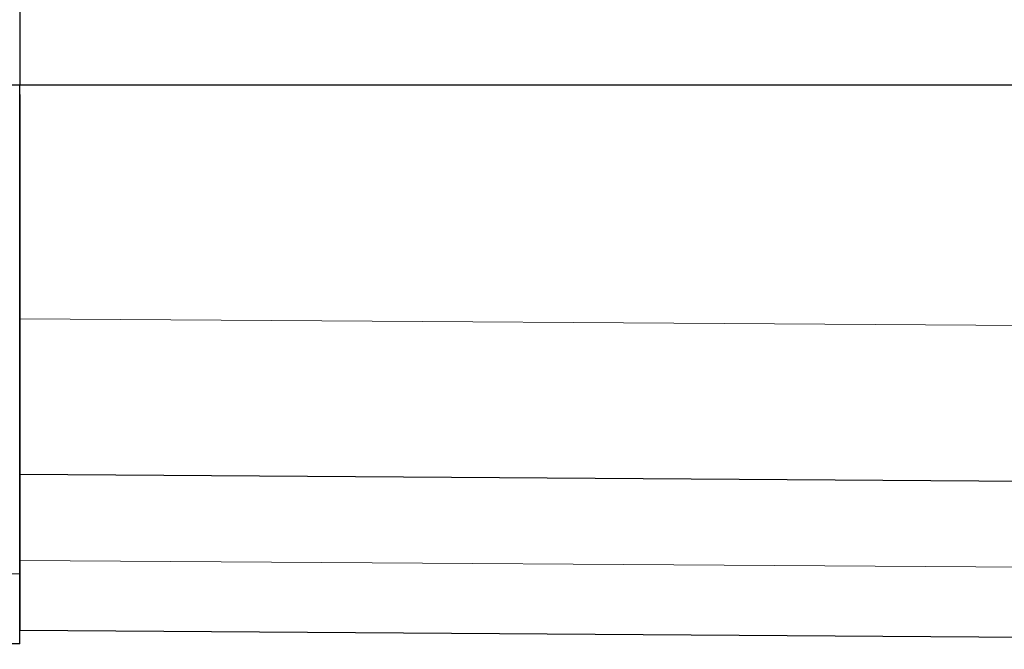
# Model space of a CAD drawing. Header units: metres. Extents: x 232680 to 233262, y 554200 to 554550.
# Tile 39 of 254: x 232746.625 to 232746.878, y 554425.605 to 554425.766. Entities that reach past the tile are written whole.
import ezdxf

# ---------------------------------------------------------------- set-up
doc = ezdxf.new("R2010")
doc.units = ezdxf.units.M
doc.linetypes.add('NLCS-HIDDEN', pattern=[4, 2, -2])
for name, color, linetype, lineweight in [('ACO constructie 035', 7, 'Continuous', 35), ('ACO tekst', 251, 'Continuous', 9), ('ACO verborgen', 251, 'NLCS-HIDDEN', 13)]:
    doc.layers.add(name, color=color, linetype=linetype, lineweight=lineweight)

msp = doc.modelspace()

# ---------------------------------------------------------------- linework, layer by layer
at = {"layer": 'ACO constructie 035', "color": 7, "linetype": 'Continuous', "lineweight": 30}
for p, q in [((232746.62518, 554426.12968), (232746.62518, 554425.74968)), ((232746.62518, 554426.12968), (232746.62518, 554425.74968)), ((232746.12518, 554425.74968), (232746.62518, 554425.74968)), ((232746.62518, 554425.74968), (232747.34518, 554425.74968)), ((232746.62518, 554425.74719), (232746.62518, 554425.64968)), ((232746.93991, 554425.6475), (232746.62518, 554425.64968)), ((232746.62518, 554425.62766), (232746.62518, 554425.60968)), ((232746.62518, 554425.60621), (232746.62518, 554425.62419)), ((232746.62518, 554425.60621), (232746.12518, 554425.60968)), ((232747.32458, 554425.60483), (232746.62518, 554425.60968))]:
    msp.add_line(p, q, dxfattribs=at)
for points, knots in [([(232746.62518, 554425.64621), (232746.62518, 554425.64622), (232746.62518, 554425.64624), (232746.62518, 554425.64619), (232746.62518, 554425.64625), (232746.62518, 554425.64609), (232746.62518, 554425.64649), (232746.62518, 554425.64722), (232746.62518, 554425.64833), (232746.62518, 554425.64986), (232746.62518, 554425.65179), (232746.62518, 554425.65414), (232746.62518, 554425.65689), (232746.62518, 554425.66003), (232746.62518, 554425.66353), (232746.62518, 554425.66738), (232746.62518, 554425.67161), (232746.62518, 554425.67624), (232746.62518, 554425.68126), (232746.62518, 554425.68667), (232746.62518, 554425.69246), (232746.62518, 554425.69906), (232746.62518, 554425.70654), (232746.62518, 554425.71501), (232746.62518, 554425.72401), (232746.62518, 554425.73373), (232746.62518, 554425.74138), (232746.62518, 554425.74621), (232746.62518, 554425.74777), (232746.62518, 554425.7487), (232746.62518, 554425.74937), (232746.62518, 554425.74971), (232746.62518, 554425.74968), (232746.62518, 554425.74967)], [0, 0, 0, 0, 0.313234, 0.400347, 0.443903, 0.48746, 0.509241, 0.531044, 0.552916, 0.57481, 0.597027, 0.619268, 0.641581, 0.663918, 0.685699, 0.707503, 0.729374, 0.751269, 0.773421, 0.795596, 0.817843, 0.840114, 0.867089, 0.894106, 0.921254, 0.948445, 0.977563, 0.98366, 0.986707, 0.98981, 0.993166, 0.99665, 1, 1, 1, 1]), ([(232746.62518, 554425.64621), (232746.62518, 554425.64622), (232746.62518, 554425.64624), (232746.62518, 554425.64619), (232746.62518, 554425.64625), (232746.62518, 554425.64609), (232746.62518, 554425.64649), (232746.62518, 554425.64722), (232746.62518, 554425.64833), (232746.62518, 554425.64986), (232746.62518, 554425.65179), (232746.62518, 554425.65414), (232746.62518, 554425.65689), (232746.62518, 554425.66003), (232746.62518, 554425.66353), (232746.62518, 554425.66738), (232746.62518, 554425.67161), (232746.62518, 554425.67624), (232746.62518, 554425.68126), (232746.62518, 554425.68667), (232746.62518, 554425.69246), (232746.62518, 554425.69906), (232746.62518, 554425.70654), (232746.62518, 554425.71501), (232746.62518, 554425.72401), (232746.62518, 554425.73373), (232746.62518, 554425.74138), (232746.62518, 554425.74621), (232746.62518, 554425.74777), (232746.62518, 554425.7487), (232746.62518, 554425.74937), (232746.62518, 554425.74971), (232746.62518, 554425.74968), (232746.62518, 554425.74967)], [0, 0, 0, 0, 0.313234, 0.400347, 0.443903, 0.48746, 0.509241, 0.531044, 0.552916, 0.57481, 0.597027, 0.619268, 0.641581, 0.663918, 0.685699, 0.707503, 0.729374, 0.751269, 0.773421, 0.795596, 0.817843, 0.840114, 0.867089, 0.894106, 0.921254, 0.948445, 0.977563, 0.98366, 0.986707, 0.98981, 0.993166, 0.99665, 1, 1, 1, 1]), ([(232746.62518, 554425.64968), (232746.62518, 554425.64968), (232746.62518, 554425.6492), (232746.62518, 554425.64731), (232746.62518, 554425.6459), (232746.62518, 554425.64213), (232746.62518, 554425.63981), (232746.62518, 554425.63436), (232746.62518, 554425.63123), (232746.62518, 554425.62766)], [0, 0, 0, 0, 0.25, 0.25, 0.5, 0.5, 0.75, 0.75, 1, 1, 1, 1]), ([(232746.62518, 554425.64968), (232746.62518, 554425.64968), (232746.62518, 554425.6492), (232746.62518, 554425.64731), (232746.62518, 554425.6459), (232746.62518, 554425.64213), (232746.62518, 554425.63981), (232746.62518, 554425.63436), (232746.62518, 554425.63123), (232746.62518, 554425.62766)], [0, 0, 0, 0, 0.25, 0.25, 0.5, 0.5, 0.75, 0.75, 1, 1, 1, 1]), ([(232746.62518, 554425.62419), (232746.62518, 554425.62597), (232746.62518, 554425.62764), (232746.62518, 554425.63079), (232746.62518, 554425.63227), (232746.62518, 554425.63502), (232746.62518, 554425.63629), (232746.62518, 554425.63802), (232746.62518, 554425.63858), (232746.62518, 554425.63962), (232746.62518, 554425.64012), (232746.62518, 554425.64246), (232746.62518, 554425.64386), (232746.62518, 554425.64573), (232746.62518, 554425.64621), (232746.62518, 554425.64621)], [0, 0, 0, 0, 0.125, 0.125, 0.25, 0.25, 0.375, 0.375, 0.4375, 0.4375, 0.5, 0.5, 0.75, 0.75, 1, 1, 1, 1]), ([(232746.62518, 554425.62419), (232746.62518, 554425.62597), (232746.62518, 554425.62764), (232746.62518, 554425.63079), (232746.62518, 554425.63227), (232746.62518, 554425.63502), (232746.62518, 554425.63629), (232746.62518, 554425.63802), (232746.62518, 554425.63858), (232746.62518, 554425.63962), (232746.62518, 554425.64012), (232746.62518, 554425.64246), (232746.62518, 554425.64386), (232746.62518, 554425.64573), (232746.62518, 554425.64621), (232746.62518, 554425.64621)], [0, 0, 0, 0, 0.125, 0.125, 0.25, 0.25, 0.375, 0.375, 0.4375, 0.4375, 0.5, 0.5, 0.75, 0.75, 1, 1, 1, 1])]:
    msp.add_open_spline(points, degree=3, knots=knots, dxfattribs=at)
at = {"layer": 'ACO tekst'}
msp.add_line((232746.62518, 554425.62419), (232746.12518, 554425.62766), dxfattribs=at)
at = {"layer": 'ACO verborgen'}
for p, q in [((232747.37018, 554425.68468), (232746.62518, 554425.68968)), ((232747.33384, 554425.62274), (232746.62518, 554425.62766))]:
    msp.add_line(p, q, dxfattribs=at)

doc.saveas('drawing.dxf')
